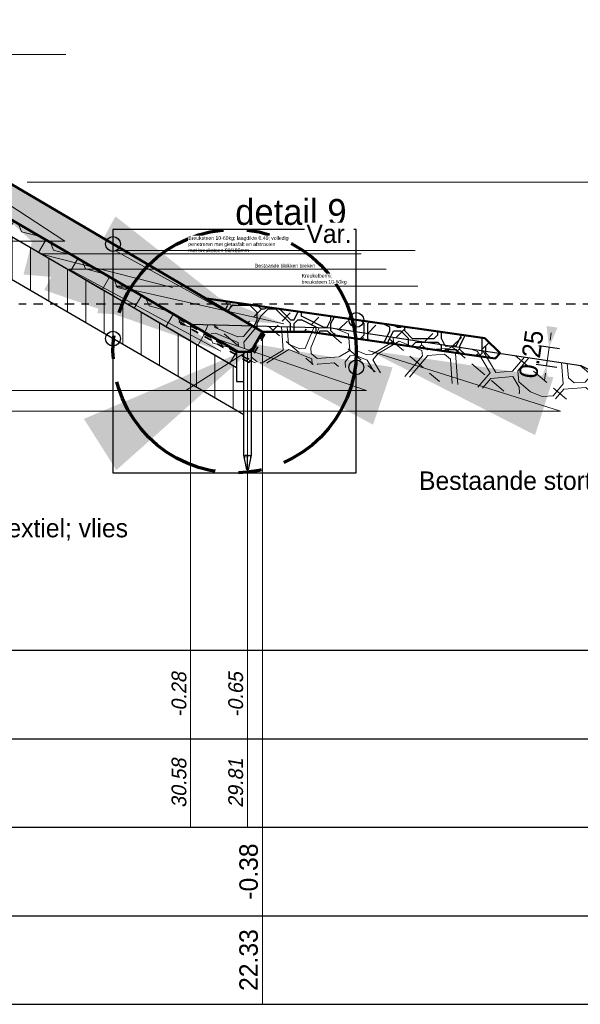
# Model space of a CAD drawing. Header units: metres. Extents: x 132 to 905, y -50 to 63.
# Tile 39 of 87: x 535 to 543, y -48 to -35. Entities that reach past the tile are written whole.
import ezdxf
from ezdxf.enums import TextEntityAlignment as Align

# ---------------------------------------------------------------- set-up
doc = ezdxf.new("R2010")
doc.units = ezdxf.units.M
doc.header["$LTSCALE"] = 0.1
for name, pattern in [('CENTER2', [28.575, 19.05, -3.175, 3.175, -3.175]), ('geotextiel', [0.2, -0.1, 0.1]), ('NAP', [20, 12.5, -2.5, 2.5, -2.5])]:
    doc.linetypes.add(name, pattern=pattern)
for name, color, linetype, lineweight in [('DP-BS-arcering_haringmanblokken', 25, 'Continuous', 0), ('DP-BS-arcering_klei', 253, 'Continuous', 0), ('DP-BS-arcering_kreukelberm', 253, 'Continuous', 0), ('DP-BS-Matenbalk_verlenglijnen', 253, 'Continuous', 0), ('DP-BS-profiel', 2, 'Continuous', 25), ('DP-NAP-lijn', 6, 'NAP', 25), ('DP-NW-arcering_kreukelberm', 2, 'Continuous', 25), ('DP-NW-arcering_overlaging', 1, 'Continuous', 18), ('DP-NW-Geotextiel', 3, 'geotextiel', 35), ('DP-NW-Geotextiel_detail', 150, 'geotextiel', 35), ('DP-NW-Matenbalk_verlenglijnen', 135, 'Continuous', 0), ('DP-NW-Profiel', 4, 'Continuous', 50), ('DP-Waterlijn', 1, 'Continuous', 13), ('DP-Waterlijn_tekst', 7, 'Continuous', 35), ('Plts-Detail', 5, 'CENTER2', 70), ('TL-2.5 mm tekst_schaaldp', 7, 'Continuous', 25), ('TL-2.5mm Tekst', 7, 'Continuous', 25), ('TL-5.0mm Tekst', 4, 'Continuous', 50)]:
    doc.layers.add(name, color=color, linetype=linetype, lineweight=lineweight)
for name, color, linetype in [('DP-BS-KANT-KREUKELBERM', 255, 'Continuous'), ('DP-BS-TEENSCHOT-GECONSTRUEERD', 198, 'Continuous'), ('DP-Matenbalk', 1, 'Continuous'), ('DP-Matenbalk_bestaandehoogten', 6, 'Continuous'), ('DP-Matenbalk_nwhoogten', 7, 'Continuous'), ('DP-NW-Maatvoering', 7, 'Continuous')]:
    doc.layers.add(name, color=color, linetype=linetype)
doc.layers.add('TO-Viewport', color=152, linetype='Continuous', plot=False)
doc.styles.add('dp-besthgt', font='StagCAD.ttf', dxfattribs={"oblique": 10, "height": 0.2})
doc.styles.add('Ontwnota-dwp-Bruinissepolder tot Grevelingendam$0$dp-nwhgt', font='StagCAD.ttf', dxfattribs={"height": 0.25})
doc.styles.add('Ontwnota-dwp-Bruinissepolder tot Grevelingendam$0$StagCAD', font='StagCAD.ttf')
doc.styles.add('StagCAD', font='StagCAD.ttf')
doc.dimstyles.new('GM-maatvoering', dxfattribs={"dimtxt": 2.5, "dimasz": 2.5, "dimexe": 1, "dimexo": 0, "dimgap": 1, "dimtad": 1, "dimrnd": 0.001, "dimzin": 1, "dimdsep": 46, "dimtxsty": 'StagCAD', "dimcen": 0.09, "dimclrd": 1, "dimclre": 1, "dimclrt": 7, "dimazin": 0, "dimtfac": 1, "dimtix": 1, "dimtmove": 0, "dimatfit": 3, "dimfxl": 1, "dimfxlon": 1, "dimtvp": 0.83, "dimtolj": 1, "dimtzin": 0, "dimlwd": 15, "dimlwe": 15, "dimarcsym": 0})
doc.dimstyles.new('leader 1_100', dxfattribs={"dimscale": 0.1, "dimtxt": 2.5, "dimasz": 2, "dimexe": 0, "dimexo": 0, "dimgap": 1, "dimtad": 1, "dimrnd": 0.001, "dimzin": 1, "dimdsep": 46, "dimtxsty": 'StagCAD', "dimblk": 'RAD_PIJL', "dimcen": 0.09, "dimse1": 1, "dimse2": 1, "dimclrd": 1, "dimclre": 1, "dimclrt": 7, "dimazin": 0, "dimtfac": 1, "dimtix": 1, "dimtmove": 0, "dimatfit": 0, "dimfxl": 1, "dimtvp": 0.83, "dimtolj": 1, "dimtzin": 0, "dimlwd": 15, "dimarcsym": 0})
doc.dimstyles.new('maatv 1_100', dxfattribs={"dimscale": 0.1, "dimtxt": 2.5, "dimasz": 1, "dimexe": 0, "dimexo": 0, "dimgap": 1, "dimtad": 1, "dimrnd": 0.001, "dimzin": 1, "dimdsep": 46, "dimtxsty": 'StagCAD', "dimblk1": 'DIM_PIJL', "dimblk2": 'DIM_PIJL', "dimsah": 1, "dimcen": 0.09, "dimse1": 1, "dimse2": 1, "dimclrd": 1, "dimclre": 1, "dimclrt": 7, "dimazin": 0, "dimtfac": 1, "dimtix": 1, "dimtmove": 0, "dimatfit": 3, "dimldrblk": 'RAD_PIJL', "dimfxl": 1, "dimtvp": 0.83, "dimtolj": 1, "dimtzin": 0, "dimlwd": 15, "dimlwe": 5, "dimarcsym": 0})
doc.dimstyles.new('Ontwnota-dwp-Bruinissepolder tot Grevelingendam$0$GM-maatvoering', dxfattribs={"dimtxt": 2.5, "dimasz": 1, "dimexe": 0, "dimexo": 0, "dimgap": 1, "dimtad": 1, "dimrnd": 0.001, "dimzin": 1, "dimdsep": 46, "dimtxsty": 'Ontwnota-dwp-Bruinissepolder tot Grevelingendam$0$StagCAD', "dimblk1": 'Ontwnota-dwp-Bruinissepolder tot Grevelingendam$0$DIM_PIJL', "dimblk2": 'Ontwnota-dwp-Bruinissepolder tot Grevelingendam$0$DIM_PIJL', "dimsah": 1, "dimcen": 0.09, "dimse1": 1, "dimse2": 1, "dimclrd": 1, "dimclre": 1, "dimclrt": 7, "dimazin": 0, "dimtfac": 1, "dimtix": 1, "dimtmove": 0, "dimatfit": 3, "dimldrblk": 'Ontwnota-dwp-Bruinissepolder tot Grevelingendam$0$RAD_PIJL', "dimfxl": 1, "dimtvp": 0.83, "dimtolj": 1, "dimtzin": 0, "dimlwd": 15, "dimarcsym": 0})

# ---------------------------------------------------------------- blocks, each defined once
blk = doc.blocks.new('HB-20-50')
blk.add_lwpolyline([(0, 0), (0.5, 0), (0.5, 0.18), (0.48, 0.2), (0.02, 0.2), (0, 0.18)], close=True)
blk.add_lwpolyline([(0.43, 0.2), (0.34, 0.13), (0.09, 0.2)])
blk = doc.blocks.new('*U66')
at = {"layer": 'DP-Matenbalk'}
for p, q in [((6, -4.7), (59.862, -4.7)), ((6, -5.9), (59.862, -5.9)), ((6, -7.1), (59.862, -7.1)), ((6, -8.3), (59.862, -8.3)), ((6, -9.5), (59.862, -9.5))]:
    blk.add_line(p, q, dxfattribs=at)
at = {"layer": 'TL-2.5 mm tekst_schaaldp', "style": 'StagCAD', "width": 0.96}
blk.add_attdef('SCHAAL', (-0.05, -11.124), '', height=0.25, dxfattribs=at)
at = {"layer": 'TL-2.5mm Tekst', "lineweight": 35, "style": 'StagCAD', "width": 0.96}
blk.add_attdef('GEBIEDDWP', (7.116, -10.535), '', height=0.25, dxfattribs=at)
at = {"layer": 'TL-5.0mm Tekst', "style": 'StagCAD', "width": 0.96}
blk.add_attdef('OMSCHRIJVING', (-0.05, -10.535), '', height=0.5, dxfattribs=at)
blk = doc.blocks.new('*U65')
at = {"layer": 'DP-NAP-lijn'}
blk.add_line((0, 0), (597.91, 0), dxfattribs=at)
at = {"layer": 'DP-NAP-lijn', "style": 'StagCAD'}
blk.add_attdef('NAPLIJN', (6.25, 1), '', height=2.5, dxfattribs=at)
at = {"layer": 'DP-Waterlijn_tekst', "style": 'StagCAD'}
blk.add_attdef('WP', text='', height=2.5, dxfattribs=at).set_placement((11.17, 16.5), align=Align.BOTTOM_CENTER)
blk = doc.blocks.new('dp784-08')
at = {"layer": 'DP-BS-arcering_klei'}
h = blk.add_hatch(dxfattribs=at)
h.set_pattern_fill('_USER', color=251, scale=2.5, angle=90, pattern_type=0)
h.set_pattern_definition([(90, (-492.39817, 21.9338), (-0.25, 0), [])])
h.paths.add_polyline_path([(36.161, -14.269), (33.367, -14.101), (33.367, -15.173), (39.13, -15.52), (41.347, -15.788), (45.846, -18.407), (45.846, -17.953), (45.746, -17.953), (45.746, -17.77), (40.469, -14.698), (40.368, -14.871), (40.282, -14.821), (40.346, -14.711), (39.239, -14.577), (39.213, -14.523), (36.157, -14.339)])
at = {"layer": 'DP-BS-arcering_kreukelberm'}
h = blk.add_hatch(dxfattribs=at)
h.set_pattern_fill('NATUURST', color=251, scale=0.15, angle=94.44, style=0, pattern_type=2)
h.set_pattern_definition([(94.44, (354.1764, 34.141), (-1.611621, 1.379376), [0.075, -0.075, 0.15, -1.2]), (94.44, (354.1481, 33.537), (-1.611621, 1.379376), [0.375, -1.125]), (94.44, (354.0791, 33.4565), (-1.611621, 1.379376), [0.375, -1.125]), (94.44, (353.653, 34.1004), (-1.611621, 1.379376), [0.075, -1.425]), (94.44, (353.5615, 33.341), (-1.611621, 1.379376), [0.225, -1.275]), (94.44, (353.4867, 33.3352), (-1.611621, 1.379376), [0.225, -1.275]), (94.44, (353.3423, 34.2267), (-1.611621, 1.379376), [0.45, -1.05]), (94.44, (353.2733, 34.1461), (-1.611621, 1.379376), [0.45, -1.05]), (94.44, (353.1528, 33.7607), (-1.611621, 1.379376), [0.15, -1.35]), (94.44, (353.0722, 33.8296), (-1.611621, 1.379376), [0.075, -1.425]), (94.44, (352.9749, 33.145), (-1.611621, 1.379376), [0.075, -0.075, 0.075, -1.275]), (184.44, (353.274, 33.1683), (-1.379376, -1.611621), [0.225, -1.275]), (184.44, (353.7916, 33.2837), (-1.379376, -1.611621), [0.075, -0.15, 0.075, -0.15, 0.3, -0.75]), (184.44, (352.8827, 33.3636), (-1.379376, -1.611621), [0.075, -1.425]), (184.44, (353.5383, 33.6401), (-1.379376, -1.611621), [0.075, -1.425]), (184.44, (353.1586, 33.6859), (-1.379376, -1.611621), [0.075, -1.425]), (184.44, (353.9695, 33.8993), (-1.379376, -1.611621), [0.15, -1.35]), (184.44, (354.0385, 33.9799), (-1.379376, -1.611621), [0.225, -1.275]), (184.44, (353.1354, 33.985), (-1.379376, -1.611621), [0.15, -0.075, 0.15, -1.125]), (184.44, (353.5782, 34.0946), (-1.379376, -1.611621), [0.3, -1.2]), (184.44, (353.5724, 34.1694), (-1.379376, -1.611621), [0.15, -1.35]), (184.44, (354.0842, 34.3596), (-1.379376, -1.611621), [0.3, -1.2]), (184.44, (354.0784, 34.4343), (-1.379376, -1.611621), [0.225, -1.275]), (139.44, (354.0501, 33.8303), (-1.4954984, -0.1161226), [0.106066, -2.015254]), (139.44, (353.6588, 34.0256), (-1.4954984, -0.1161226), [0.106066, -2.015254]), (139.44, (353.4229, 34.1578), (-1.4954984, -0.1161226), [0.106066, -2.015254]), (139.44, (353.3546, 33.0993), (-1.4954984, -0.1161226), [0.106066, -2.015254]), (139.44, (353.0439, 33.2256), (-1.4954984, -0.1161226), [0.106066, -2.015254]), (139.44, (353.8142, 33.9625), (-1.4954984, -0.1161226), [0.2121315, -1.909189]), (139.44, (352.8305, 34.0365), (-1.4954984, -0.1161226), [0.2121315, -1.909189]), (229.44, (354.257, 34.0721), (0.1161226, -1.4954984), [0.2121315, -1.909189]), (229.44, (354.1764, 34.141), (0.1161226, -1.4954984), [0.2121315, -1.909189]), (229.44, (353.7851, 34.3363), (0.1161226, -1.4954984), [0.2121315, -1.909189]), (229.44, (353.2791, 34.0714), (0.1161226, -1.4954984), [0.2121315, -1.909189]), (229.44, (353.2733, 34.1461), (0.1161226, -1.4954984), [0.2121315, -1.909189]), (229.44, (353.7452, 33.8819), (0.1161226, -1.4954984), [0.318198, -1.803122]), (229.44, (353.7793, 34.4111), (0.1161226, -1.4954984), [0.318198, -1.803122]), (229.44, (353.82, 33.8877), (0.1161226, -1.4954984), [0.424264, -1.697056]), (229.44, (352.9749, 33.145), (0.1161226, -1.4954984), [0.424264, -1.697056]), (229.44, (353.0497, 33.1508), (0.1161226, -1.4954984), [0.424264, -1.697056]), (229.44, (353.8664, 33.2895), (0.1161226, -1.4954984), [0.106066, -2.015254]), (229.44, (353.4925, 33.2605), (0.1161226, -1.4954984), [0.106066, -2.015254]), (121.00505, (354.1706, 34.2158), (-0.1161226, 1.4954984), [0.167705, -3.186397]), (121.00505, (353.7452, 33.8819), (-0.1161226, 1.4954984), [0.167705, -3.186397]), (121.00505, (353.8541, 34.4169), (-0.1161226, 1.4954984), [0.33541, -3.018692]), (121.00505, (353.7793, 34.4111), (-0.1161226, 1.4954984), [0.33541, -3.018692]), (157.87495, (353.0664, 33.9044), (-1.4954984, -0.1161226), [0.1677, -1.677, 0.3354, -1.174002]), (157.87495, (353.72266, 33.2031), (-1.4954984, -0.1161226), [0.167705, -3.186397]), (157.87495, (354.30345, 33.4739), (-1.4954984, -0.1161226), [0.167705, -3.186397]), (157.87495, (353.71686, 33.2779), (-1.4954984, -0.1161226), [0.167705, -3.186397]), (157.87495, (352.9858, 33.9734), (-1.4954984, -0.1161226), [0.167705, -3.186397]), (157.87495, (353.0664, 33.9044), (-1.4954984, -0.1161226), [0.167705, -3.186397]), (157.87495, (353.4635, 33.6343), (-1.4954984, -0.1161226), [0.33541, -3.018692]), (157.87495, (353.4693, 33.55956), (-1.4954984, -0.1161226), [0.33541, -3.018692]), (211.00505, (353.4867, 33.3352), (-1.4954984, -0.1161226), [0.167705, -3.186397]), (211.00505, (354.1539, 33.46226), (-1.4954984, -0.1161226), [0.33541, -3.018692]), (211.00505, (354.0791, 33.45646), (-1.4954984, -0.1161226), [0.33541, -3.018692]), (247.87495, (353.0838, 33.6801), (0.1161226, -1.4954984), [0.33541, -3.018692]), (247.87495, (353.0722, 33.8296), (0.1161226, -1.4954984), [0.503115, -2.850987]), (139.44, (354.3068, 33.43046), (-0.3048019, -0.3561213), [0.234375, -0.1171875])])
h.paths.add_polyline_path([(45.125, -17.177), (47.025, -17.229), (50.415, -17.738), (51.717, -18.401), (51.49, -18.846), (50.26, -18.22), (46.981, -17.728), (45.946, -17.7), (45.946, -17.553)])
at = {"layer": 'DP-BS-KANT-KREUKELBERM'}
blk.add_point((45.125, -17.177), dxfattribs=at)
at = {"layer": 'DP-BS-Matenbalk_verlenglijnen'}
for points in [[(45.125, -17.177, 0), (45.125, -24, 0)], [(45.125, -17.177, 0), (45.125, -24, 0)], [(45.896, -17.553, 0), (45.896, -24, 0)]]:
    blk.add_polyline3d(points, dxfattribs=at)
at = {"layer": 'DP-BS-profiel', "color": 1}
for p, q in [((45.771, -17.553), (40.483, -14.475)), ((45.846, -17.553), (45.946, -17.553)), ((45.896, -19.153), (45.896, -18.993))]:
    blk.add_line(p, q, dxfattribs=at)
for points in [[(45.846, -18.407), (41.347, -15.788), (39.117, -15.519), (33.367, -15.173), (33.367, -14.581)], [(45.746, -17.77), (40.469, -14.698)], [(45.124, -17.177), (47.025, -17.229), (50.415, -17.738), (51.717, -18.401)]]:
    blk.add_lwpolyline(points, dxfattribs=at)
for points in [[(45.746, -17.953), (45.846, -17.953), (45.846, -17.553), (45.746, -17.553)], [(45.846, -18.953), (45.846, -17.553), (45.856, -17.543), (45.936, -17.543), (45.946, -17.553), (45.946, -18.953), (45.906, -19.153), (45.886, -19.153)]]:
    blk.add_lwpolyline(points, close=True, dxfattribs=at)
blk.add_ellipse((45.875, -18.993), major_axis=(0, 0.04), ratio=0.525, start_param=4.712389, end_param=7.853982, dxfattribs=at)
at = {"layer": 'DP-BS-profiel', "color": 1, "extrusion": (0, 0, -1)}
blk.add_ellipse((45.917, -18.993), major_axis=(0, 0.04), ratio=0.525, start_param=4.712389, end_param=7.853982, dxfattribs=at)
at = {"layer": 'DP-BS-TEENSCHOT-GECONSTRUEERD'}
blk.add_point((46.035, -17.413), dxfattribs=at)
at = {"layer": 'DP-Waterlijn'}
blk.add_line((42.909, -15.25), (59.862, -15.25), dxfattribs=at)
at = {"layer": 'DP-BS-arcering_haringmanblokken', "xscale": -1, "rotation": 329.7950365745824}
for p in [(43.062, -16.208), (43.494, -16.459), (43.926, -16.711), (44.358, -16.962), (44.79, -17.214), (45.222, -17.465), (45.654, -17.717)]:
    blk.add_blockref('HB-20-50', p, dxfattribs=at)
at = {"layer": 'DP-Matenbalk'}
blk.add_blockref('*U66', (0, -16.9), dxfattribs=at)
at = {"layer": 'DP-NAP-lijn', "ltscale": 4, "xscale": 0.0999999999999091, "yscale": 0.0999999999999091, "zscale": 0.0999999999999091}
blk.add_blockref('*U65', (0.07, -16.9), dxfattribs=at)
at = {"layer": 'DP-Matenbalk_bestaandehoogten', "style": 'dp-besthgt', "oblique": 10}
for s, p in [('-0.28', (45.127, -22.2)), ('-0.65', (45.896, -22.2)), ('30.58', (45.127, -23.4)), ('29.81', (45.896, -23.4))]:
    blk.add_text(s, height=0.2, rotation=90, dxfattribs=at).set_placement(p, align=Align.BOTTOM_CENTER)
blk = doc.blocks.new('Ontwnota-dwp-Bruinissepolder tot Grevelingendam$0$DIM_PIJL')
at = {"color": 1}
blk.add_line((0, 1.414), (0, -1.414), dxfattribs=at)
at = {"color": 1, "linetype": 'ByBlock'}
blk.add_solid([(-2.828, -0.75), (-2.828, 0.75), (0, 0)], dxfattribs=at)
blk = doc.blocks.new('*D114')
at = {"layer": 'Defpoints', "color": 0, "transparency": 16777216}
for p in [(538.496, -31.699), (533.591, -36.334), (538.496, -39.215)]:
    blk.add_point(p, dxfattribs=at)
at = {"layer": 'DP-NW-Maatvoering', "color": 1, "lineweight": 15, "transparency": 16777216}
blk.add_line((533.691, -31.699), (538.396, -31.699), dxfattribs=at)
at = {"layer": 'DP-NW-Maatvoering', "color": 1, "lineweight": 15, "transparency": 16777216, "xscale": 0.1, "yscale": 0.1, "zscale": 0.1, "rotation": 180}
blk.add_blockref('Ontwnota-dwp-Bruinissepolder tot Grevelingendam$0$DIM_PIJL', (533.591, -31.699), dxfattribs=at)
at = {"layer": 'DP-NW-Maatvoering', "color": 1, "lineweight": 15, "transparency": 16777216, "xscale": 0.1, "yscale": 0.1, "zscale": 0.1}
blk.add_blockref('Ontwnota-dwp-Bruinissepolder tot Grevelingendam$0$DIM_PIJL', (538.496, -31.699), dxfattribs=at)
at = {"layer": 'DP-NW-Maatvoering', "color": 7, "transparency": 16777216, "insert": (536.043, -30.641), "char_height": 0.25, "attachment_point": 5, "style": 'Ontwnota-dwp-Bruinissepolder tot Grevelingendam$0$StagCAD'}
blk.add_mtext('\\A1;Breuksteen 10-60kg;\\Plaagdikte 0.40; volledig \\Ppenetreren met gietasfalt \\Pen afstrooien met\\Pbreuksteen 90/180mm', dxfattribs=at)
blk = doc.blocks.new('Ontwnota-dwp-Bruinissepolder tot Grevelingendam$0$RAD_PIJL')
at = {"color": 1, "linetype": 'Continuous'}
blk.add_solid([(-2.828, -0.75), (-2.828, 0.75), (0, 0)], dxfattribs=at)
blk = doc.blocks.new('RAD_PIJL')
at = {"color": 1, "linetype": 'Continuous'}
blk.add_solid([(-2.8284, -0.75), (-2.8284, 0.75), (0, 0)], dxfattribs=at)
blk = doc.blocks.new('DIM_PIJL')
at = {"color": 1}
blk.add_line((0, 1.414), (0, -1.414), dxfattribs=at)
at = {"color": 1, "linetype": 'ByBlock'}
blk.add_solid([(-2.828, -0.75), (-2.828, 0.75), (0, 0)], dxfattribs=at)
blk = doc.blocks.new('*D166')
at = {"layer": 'Defpoints', "color": 0, "transparency": 16777216}
for p in [(541.515, -39.303), (542.384, -39.427), (541.261, -39.519)]:
    blk.add_point(p, dxfattribs=at)
at = {"layer": 'DP-NW-Maatvoering', "color": 1, "lineweight": 15, "transparency": 16777216}
for p, q in [((542.398, -39.328), (542.412, -39.229)), ((542.348, -39.675), (542.384, -39.427)), ((542.334, -39.774), (542.32, -39.873))]:
    blk.add_line(p, q, dxfattribs=at)
at = {"layer": 'DP-NW-Maatvoering', "color": 1, "lineweight": 15, "transparency": 16777216, "xscale": 0.1, "yscale": 0.1, "zscale": 0.1}
for p, rotation in [((542.384, -39.427), 261.8698976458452), ((542.348, -39.675), 81.86989764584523)]:
    blk.add_blockref('DIM_PIJL', p, dxfattribs=dict(at, rotation=rotation))
at = {"layer": 'DP-NW-Maatvoering', "color": 7, "transparency": 16777216, "insert": (542.143, -39.519), "char_height": 0.25, "attachment_point": 5, "rotation": 81.8699, "style": 'StagCAD'}
blk.add_mtext('\\A1;0.25', dxfattribs=at)
blk = doc.blocks.new('Ontwnota-dwp-Bruinissepolder tot Grevelingendam$0$NWHO')
at = {"layer": 'DP-Matenbalk_nwhoogten', "style": 'Ontwnota-dwp-Bruinissepolder tot Grevelingendam$0$dp-nwhgt'}
for tag, p in [('AFSTAND', (0.6, -0.013)), ('HOOGTE', (1.8, -0.013))]:
    blk.add_attdef(tag, text='', height=0.25, dxfattribs=at).set_placement(p, align=Align.BOTTOM_CENTER)
blk = doc.blocks.new('*D287')
at = {"layer": 'Defpoints', "color": 0, "transparency": 16777216}
for p in [(541.719, -31.699), (538.496, -39.215), (541.719, -39.507)]:
    blk.add_point(p, dxfattribs=at)
at = {"layer": 'DP-NW-Maatvoering', "color": 1, "lineweight": 15, "transparency": 16777216}
blk.add_line((538.596, -31.699), (541.619, -31.699), dxfattribs=at)
at = {"layer": 'DP-NW-Maatvoering', "color": 1, "lineweight": 15, "transparency": 16777216, "xscale": 0.1, "yscale": 0.1, "zscale": 0.1, "rotation": 180}
blk.add_blockref('Ontwnota-dwp-Bruinissepolder tot Grevelingendam$0$DIM_PIJL', (538.496, -31.699), dxfattribs=at)
at = {"layer": 'DP-NW-Maatvoering', "color": 1, "lineweight": 15, "transparency": 16777216, "xscale": 0.1, "yscale": 0.1, "zscale": 0.1}
blk.add_blockref('Ontwnota-dwp-Bruinissepolder tot Grevelingendam$0$DIM_PIJL', (541.719, -31.699), dxfattribs=at)
at = {"layer": 'DP-NW-Maatvoering', "color": 7, "transparency": 16777216, "insert": (540.108, -31.228), "char_height": 0.25, "attachment_point": 5, "style": 'Ontwnota-dwp-Bruinissepolder tot Grevelingendam$0$StagCAD'}
blk.add_mtext('\\A1;Kreukelberm;\\Pbreuksteen 10-60kg', dxfattribs=at)

msp = doc.modelspace()

# ---------------------------------------------------------------- hatches: boundary and pattern name
at = {"layer": 'DP-NW-arcering_kreukelberm'}
h = msp.add_hatch(dxfattribs=at)
h.set_pattern_fill('NATUURST', color=256, scale=0.1, style=0, pattern_type=2)
h.set_pattern_definition([(0, (537.4752, -39.9048), (1, 1), [0.05, -0.05, 0.1, -0.8]), (0, (537.0752, -39.8548), (1, 1), [0.25, -0.75]), (0, (537.0252, -39.8048), (1, 1), [0.25, -0.75]), (0, (537.4752, -39.5548), (1, 1), [0.05, -0.95]), (0, (536.9752, -39.4548), (1, 1), [0.15, -0.85]), (0, (536.9752, -39.4048), (1, 1), [0.15, -0.85]), (0, (537.5752, -39.3548), (1, 1), [0.3, -0.7]), (0, (537.5252, -39.3048), (1, 1), [0.3, -0.7]), (0, (537.2752, -39.2048), (1, 1), [0.1, -0.9]), (0, (537.3252, -39.1548), (1, 1), [0.05, -0.95]), (0, (536.8752, -39.0548), (1, 1), [0.05, -0.05, 0.05, -0.85]), (90, (536.8752, -39.2548), (-1, 1), [0.15, -0.85]), (90, (536.9252, -39.6048), (-1, 1), [0.05, -0.1, 0.05, -0.1, 0.2, -0.5]), (90, (537.0252, -39.0048), (-1, 1), [0.05, -0.95]), (90, (537.1752, -39.4548), (-1, 1), [0.05, -0.95]), (90, (537.2252, -39.2048), (-1, 1), [0.05, -0.95]), (90, (537.3252, -39.7548), (-1, 1), [0.1, -0.9]), (90, (537.3752, -39.8048), (-1, 1), [0.15, -0.85]), (90, (537.4252, -39.2048), (-1, 1), [0.1, -0.05, 0.1, -0.75]), (90, (537.4752, -39.5048), (-1, 1), [0.2, -0.8]), (90, (537.5252, -39.5048), (-1, 1), [0.1, -0.9]), (90, (537.6252, -39.8548), (-1, 1), [0.2, -0.8]), (90, (537.6752, -39.8548), (-1, 1), [0.15, -0.85]), (45, (537.2752, -39.8048), (0, 1), [0.07071, -1.3435]), (45, (537.4252, -39.5548), (0, 1), [0.07071, -1.3435]), (45, (537.5252, -39.4048), (0, 1), [0.07071, -1.3435]), (45, (536.8252, -39.3048), (0, 1), [0.07071, -1.3435]), (45, (536.9252, -39.1048), (0, 1), [0.07071, -1.3435]), (45, (537.3752, -39.6548), (0, 1), [0.14142, -1.2728]), (45, (537.4752, -39.0048), (0, 1), [0.14142, -1.2728]), (135, (537.4252, -39.9548), (-1, 0), [0.14142, -1.2728]), (135, (537.4752, -39.9048), (-1, 0), [0.14142, -1.2728]), (135, (537.6252, -39.6548), (-1, 0), [0.14142, -1.2728]), (135, (537.4752, -39.3048), (-1, 0), [0.14142, -1.2728]), (135, (537.5252, -39.3048), (-1, 0), [0.14142, -1.2728]), (135, (537.3252, -39.6048), (-1, 0), [0.21213, -1.20208]), (135, (537.6752, -39.6548), (-1, 0), [0.21213, -1.20208]), (135, (537.3252, -39.6548), (-1, 0), [0.28284, -1.13137]), (135, (536.8752, -39.0548), (-1, 0), [0.28284, -1.13137]), (135, (536.8752, -39.1048), (-1, 0), [0.28284, -1.13137]), (135, (536.9252, -39.6548), (-1, 0), [0.07071, -1.3435]), (135, (536.9252, -39.4048), (-1, 0), [0.07071, -1.3435]), (26.565, (537.52522, -39.9048), (1, 4e-10), [0.1118, -2.12426]), (26.565, (537.32522, -39.6048), (1, 4e-10), [0.1118, -2.12426]), (26.565, (537.67522, -39.7048), (1, 4e-10), [0.2236, -2.01246]), (26.565, (537.67522, -39.6548), (1, 4e-10), [0.2236, -2.01246]), (63.435, (537.37522, -39.1548), (5e-11, 1), [0.1118, -1.118, 0.2236, -0.78267]), (63.435, (536.87522, -39.5548), (5e-11, 1), [0.1118, -2.12426]), (63.435, (537.02522, -39.9548), (5e-11, 1), [0.1118, -2.12426]), (63.435, (536.92522, -39.5548), (5e-11, 1), [0.1118, -2.12426]), (63.435, (537.42522, -39.1048), (5e-11, 1), [0.1118, -2.12426]), (63.435, (537.37522, -39.1548), (5e-11, 1), [0.1118, -2.12426]), (63.435, (537.17522, -39.4048), (5e-11, 1), [0.2236, -2.01246]), (63.435, (537.12522, -39.4048), (5e-11, 1), [0.2236, -2.01246]), (116.565, (536.97522, -39.4048), (-4e-10, 1), [0.1118, -2.12426]), (116.565, (537.02522, -39.8548), (-4e-10, 1), [0.2236, -2.01246]), (116.565, (537.02522, -39.8048), (-4e-10, 1), [0.2236, -2.01246]), (153.435, (537.22522, -39.1548), (-1, 5e-11), [0.2236, -2.01246]), (153.435, (537.32522, -39.1548), (-1, 5e-11), [0.33541, -1.90066]), (45, (536.9962, -39.95478), (-0.22097, 0.22097), [0.15625, -0.078125])])
h.paths.add_polyline_path([(537.723, -38.761), (538.496, -39.216), (539.134, -39.216), (541.652, -39.575), (541.719, -39.507), (541.515, -39.303)])
at = {"layer": 'DP-NW-arcering_overlaging'}
h = msp.add_hatch(dxfattribs=at)
h.set_pattern_fill('NATUURST', color=256, scale=0.05, angle=90, style=0, pattern_type=2)
h.set_pattern_definition([(90, (525.1256, -40.2818), (-0.5, 0.5), [0.025, -0.025, 0.05, -0.4]), (90, (525.1006, -40.4818), (-0.5, 0.5), [0.125, -0.375]), (90, (525.0756, -40.5068), (-0.5, 0.5), [0.125, -0.375]), (90, (524.9506, -40.2818), (-0.5, 0.5), [0.025, -0.475]), (90, (524.9006, -40.5318), (-0.5, 0.5), [0.075, -0.425]), (90, (524.8756, -40.5318), (-0.5, 0.5), [0.075, -0.425]), (90, (524.8506, -40.2318), (-0.5, 0.5), [0.15, -0.35]), (90, (524.8256, -40.2568), (-0.5, 0.5), [0.15, -0.35]), (90, (524.7756, -40.3818), (-0.5, 0.5), [0.05, -0.45]), (90, (524.7506, -40.3568), (-0.5, 0.5), [0.025, -0.475]), (90, (524.7006, -40.5818), (-0.5, 0.5), [0.025, -0.025, 0.025, -0.425]), (180, (524.8006, -40.5818), (-0.5, -0.5), [0.075, -0.425]), (180, (524.9756, -40.5568), (-0.5, -0.5), [0.025, -0.05, 0.025, -0.05, 0.1, -0.25]), (180, (524.6756, -40.5068), (-0.5, -0.5), [0.025, -0.475]), (180, (524.9006, -40.4318), (-0.5, -0.5), [0.025, -0.475]), (180, (524.7756, -40.4068), (-0.5, -0.5), [0.025, -0.475]), (180, (525.0506, -40.3568), (-0.5, -0.5), [0.05, -0.45]), (180, (525.0756, -40.3318), (-0.5, -0.5), [0.075, -0.425]), (180, (524.7756, -40.3068), (-0.5, -0.5), [0.05, -0.025, 0.05, -0.375]), (180, (524.9256, -40.2818), (-0.5, -0.5), [0.1, -0.4]), (180, (524.9256, -40.2568), (-0.5, -0.5), [0.05, -0.45]), (180, (525.1006, -40.2068), (-0.5, -0.5), [0.1, -0.4]), (180, (525.1006, -40.1818), (-0.5, -0.5), [0.075, -0.425]), (135, (525.0756, -40.3818), (-0.5, 0), [0.035355, -0.671751]), (135, (524.9506, -40.3068), (-0.5, 0), [0.035355, -0.671751]), (135, (524.8756, -40.2568), (-0.5, 0), [0.035355, -0.671751]), (135, (524.8256, -40.6068), (-0.5, 0), [0.035355, -0.671751]), (135, (524.7256, -40.5568), (-0.5, 0), [0.035355, -0.671751]), (135, (525.0006, -40.3318), (-0.5, 0), [0.07071, -0.636396]), (135, (524.6756, -40.2818), (-0.5, 0), [0.07071, -0.636396]), (225, (525.1506, -40.3068), (0, -0.5), [0.07071, -0.636396]), (225, (525.1256, -40.2818), (0, -0.5), [0.07071, -0.636396]), (225, (525.0006, -40.2068), (0, -0.5), [0.07071, -0.636396]), (225, (524.8256, -40.2818), (0, -0.5), [0.07071, -0.636396]), (225, (524.8256, -40.2568), (0, -0.5), [0.07071, -0.636396]), (225, (524.9756, -40.3568), (0, -0.5), [0.106066, -0.60104]), (225, (525.0006, -40.1818), (0, -0.5), [0.106066, -0.60104]), (225, (525.0006, -40.3568), (0, -0.5), [0.141421, -0.565685]), (225, (524.7006, -40.5818), (0, -0.5), [0.141421, -0.565685]), (225, (524.7256, -40.5818), (0, -0.5), [0.141421, -0.565685]), (225, (525.0006, -40.5568), (0, -0.5), [0.035355, -0.671751]), (225, (524.8756, -40.5568), (0, -0.5), [0.035355, -0.671751]), (116.565, (525.1256, -40.2568), (-2e-10, 0.5), [0.055902, -1.062132]), (116.565, (524.9756, -40.3568), (-2e-10, 0.5), [0.055902, -1.062132]), (116.565, (525.0256, -40.1818), (-2e-10, 0.5), [0.111803, -1.00623]), (116.565, (525.0006, -40.1818), (-2e-10, 0.5), [0.111803, -1.00623]), (153.435, (524.7506, -40.3318), (-0.5, 3e-11), [0.0559, -0.559, 0.1118, -0.391334]), (153.435, (524.9506, -40.5818), (-0.5, 3e-11), [0.055902, -1.062132]), (153.435, (525.1506, -40.5068), (-0.5, 3e-11), [0.055902, -1.062132]), (153.435, (524.9506, -40.5568), (-0.5, 3e-11), [0.055902, -1.062132]), (153.435, (524.7256, -40.3068), (-0.5, 3e-11), [0.055902, -1.062132]), (153.435, (524.7506, -40.3318), (-0.5, 3e-11), [0.055902, -1.062132]), (153.435, (524.8756, -40.4318), (-0.5, 3e-11), [0.111803, -1.00623]), (153.435, (524.8756, -40.4568), (-0.5, 3e-11), [0.111803, -1.00623]), (206.565, (524.8756, -40.5318), (-0.5, -2e-10), [0.055902, -1.062132]), (206.565, (525.1006, -40.5068), (-0.5, -2e-10), [0.111803, -1.00623]), (206.565, (525.0756, -40.5068), (-0.5, -2e-10), [0.111803, -1.00623]), (243.435, (524.7506, -40.4068), (-3e-11, -0.5), [0.111803, -1.00623]), (243.435, (524.7506, -40.3568), (-3e-11, -0.5), [0.167705, -0.950329]), (135, (525.1506, -40.52132), (-0.1104854, -0.1104854), [0.078125, -0.0390625])])
h.paths.add_polyline_path([(533.591, -36.334), (538.497, -39.215), (538.338, -39.487), (538.169, -39.487), (537.523, -39.111), (533.787, -36.936), (533.669, -36.867), (533.591, -36.734)])

# ---------------------------------------------------------------- linework, layer by layer
at = {"layer": 'DP-NW-Geotextiel', "ltscale": 10}
for p, q in [((538.315, -39.63), (537.359, -39.074)), ((538.53, -39.245), (538.315, -39.63))]:
    msp.add_line(p, q, dxfattribs=at)
at = {"layer": 'DP-NW-Geotextiel_detail', "ltscale": 10}
for p, q in [((538.303, -39.589), (537.375, -39.048)), ((538.514, -39.225), (538.303, -39.589))]:
    msp.add_line(p, q, dxfattribs=at)
at = {"layer": 'DP-NW-Matenbalk_verlenglijnen'}
msp.add_line((538.496, -39.216), (538.496, -48.334), dxfattribs=at)
at = {"layer": 'DP-NW-Profiel'}
for p, q in [((533.593, -36.334), (538.496, -39.216)), ((533.787, -36.936), (538.169, -39.487)), ((537.706, -38.759), (541.515, -39.303)), ((538.338, -39.487), (538.496, -39.215)), ((538.496, -39.216), (539.134, -39.216)), ((539.134, -39.216), (541.652, -39.575)), ((541.515, -39.303), (541.719, -39.507)), ((538.338, -39.487), (538.169, -39.487)), ((541.719, -39.507), (541.652, -39.575))]:
    msp.add_line(p, q, dxfattribs=at)
at = {"layer": 'Plts-Detail'}
msp.add_circle((538.12, -39.478), 1.65, dxfattribs=at)
at = {"layer": 'TO-Viewport', "color": 251}
msp.add_lwpolyline([(536.47, -41.128), (539.77, -41.128), (539.77, -37.828), (536.47, -37.828)], close=True, dxfattribs=at)
for centre in [(536.47, -38.025), (539.77, -39.054), (536.47, -39.308), (539.77, -39.697)]:
    msp.add_circle(centre, 0.1, dxfattribs=at)

# ---------------------------------------------------------------- block references
msp.add_blockref('dp784-08', (492.398, -21.934))
at = {"layer": 'DP-Matenbalk_nwhoogten', "rotation": 90}
msp.add_blockref('Ontwnota-dwp-Bruinissepolder tot Grevelingendam$0$NWHO', (538.496, -48.334), dxfattribs=at).add_auto_attribs({'AFSTAND': '22.33', 'HOOGTE': '-0.38'})

# ---------------------------------------------------------------- texts
at = {"layer": 'Plts-Detail', "lineweight": 40, "style": 'StagCAD'}
msp.add_text('detail 9', height=0.35, dxfattribs=at).set_placement((538.129, -37.765))

# ---------------------------------------------------------------- dimensions: what is measured, and where the dimension line sits
at = {"layer": 'DP-NW-Maatvoering'}
dim = msp.add_linear_dim(base=(538.496, -31.699), p1=(533.591, -36.334), p2=(538.496, -39.215), text='Breuksteen 10-60kg;\\Plaagdikte 0.40; volledig \\Ppenetreren met gietasfalt \\Pen afstrooien met\\Pbreuksteen 90/180mm', dimstyle='Ontwnota-dwp-Bruinissepolder tot Grevelingendam$0$GM-maatvoering', override={"dimscale": 0, "dimtix": 1, "dimtofl": 1, "dimtmove": 0, "dimatfit": 3}, dxfattribs=at)
dim.commit()
dim.dimension.update_dxf_attribs({"geometry": '*D114', "text_midpoint": (536.043, -30.641)})
dim = msp.add_linear_dim(base=(542.384, -39.427), p1=(541.261, -39.519), p2=(541.515, -39.303), angle=81.8699, dimstyle='maatv 1_100', override={"dimscale": 0}, dxfattribs=at)
dim.commit()
dim.dimension.update_dxf_attribs({"geometry": '*D166', "text_midpoint": (542.366, -39.551), "dimtype": 160})

# ---------------------------------------------------------------- leaders
at = {"layer": 'DP-NW-Maatvoering', "annotation_type": 0, "has_hookline": 1}
for points, dimstyle, override, hookline_direction, text_width in [([(533.403, -36.034), (532.064, -34.846), (534.064, -34.846)], 'leader 1_100', {"dimscale": 0, "dimgap": 0.5}, 0, 4), ([(533.591, -36.334), (532.107, -35.455), (534.107, -35.455)], 'leader 1_100', {"dimscale": 0, "dimgap": 1, "dimtad": 1}, 0, 0.725), ([(534.246, -36.963), (535.817, -37.984), (533.817, -37.984)], 'leader 1_100', {"dimscale": 0, "dimgap": 1}, 1, 1.235), ([(537.931, -39.477), (535.874, -38.364), (538.374, -38.364)], 'GM-maatvoering', {"dimscale": 0}, 0, 0.8), ([(537.765, -39.275), (539.907, -40.009), (537.407, -40.009)], 'GM-maatvoering', {"dimscale": 0}, 1, 2.438), ([(539.936, -39.467), (542.537, -40.293), (540.037, -40.293)], 'GM-maatvoering', {"dimscale": 0}, 1, 5.025)]:
    msp.add_leader(points, dimstyle=dimstyle, override=override, dxfattribs=dict(at, hookline_direction=hookline_direction, text_width=text_width))
at = {"layer": 'DP-NW-Maatvoering'}
msp.add_leader([(538.409, -39.407), (537.457, -40.009)], dimstyle='GM-maatvoering', override={"dimscale": 0}, dxfattribs=at)

# ---------------------------------------------------------------- next in the draw order: texts
at = {"layer": 'DP-NW-Maatvoering', "color": 7, "bg_fill": 3, "box_fill_scale": 1.1, "bg_fill_color": 256, "bg_fill_transparency": 0}
for s, insert, char_height, attachment_point, style in [('\\A1;Bestaande blokken breken', (538.394, -38.344), 0.05, 7, 'Ontwnota-dwp-Bruinissepolder tot Grevelingendam$0$StagCAD'), ('\\A1;Bestaande stortsteen uitvlakken', (540.621, -41.362), 0.25, 7, 'StagCAD'), ('\\A1;Geotextiel; vlies', (536.674, -42.048), 0.25, 9, 'StagCAD')]:
    msp.add_mtext(s, dxfattribs=dict(at, insert=insert, char_height=char_height, attachment_point=attachment_point, style=style))

# ---------------------------------------------------------------- next in the draw order: leaders
at = {"layer": 'DP-NW-Maatvoering', "annotation_type": 0, "has_hookline": 1, "hookline_direction": 0, "text_width": 1.355}
msp.add_leader([(537.276, -38.616), (535.482, -38.156), (537.482, -38.156)], dimstyle='leader 1_100', override={"dimscale": 0, "dimgap": 1}, dxfattribs=at)

# ---------------------------------------------------------------- next in the draw order: texts
at = {"layer": 'DP-NW-Maatvoering', "color": 7, "insert": (537.492, -38.136), "char_height": 0.05, "attachment_point": 7, "style": 'StagCAD', "bg_fill": 3, "box_fill_scale": 1.1, "bg_fill_color": 256, "bg_fill_transparency": 0}
msp.add_mtext('Breuksteen 10-60kg; laagdikte 0.40; volledig\\Ppenetreren met gietasfalt en afstrooien\\Pmet breuksteen 90/180mm', dxfattribs=at)

# ---------------------------------------------------------------- next in the draw order: leaders
at = {"layer": 'DP-NW-Maatvoering', "annotation_type": 0, "has_hookline": 1, "hookline_direction": 0, "text_width": 0.595}
msp.add_leader([(538.787, -39.106), (536.509, -38.598), (539.009, -38.598)], dimstyle='GM-maatvoering', override={"dimscale": 0}, dxfattribs=at)

# ---------------------------------------------------------------- next in the draw order: texts
at = {"layer": 'DP-NW-Maatvoering', "color": 7, "insert": (539.029, -38.578), "char_height": 0.05, "attachment_point": 7, "style": 'StagCAD', "bg_fill": 3, "box_fill_scale": 1.1, "bg_fill_color": 256, "bg_fill_transparency": 0}
msp.add_mtext('\\A1;Kreukelberm;\\Pbreuksteen 10-60kg', dxfattribs=at)

# ---------------------------------------------------------------- next in the draw order: leaders
at = {"layer": 'DP-NW-Maatvoering', "annotation_type": 0, "has_hookline": 1, "hookline_direction": 0, "text_width": 0.575}
msp.add_leader([(538.496, -39.216), (536.494, -38.114), (538.994, -38.114)], dimstyle='GM-maatvoering', override={"dimscale": 0, "dimgap": 1, "dimtad": 1}, dxfattribs=at)

# ---------------------------------------------------------------- next in the draw order: texts
at = {"layer": 'DP-NW-Maatvoering', "color": 7, "insert": (539.094, -38.014), "char_height": 0.25, "attachment_point": 7, "style": 'StagCAD', "bg_fill": 3, "box_fill_scale": 1.1, "bg_fill_color": 256, "bg_fill_transparency": 0}
msp.add_mtext('\\A1;Var.', dxfattribs=at)

# ---------------------------------------------------------------- next in the draw order: dimensions: what is measured, and where the dimension line sits
at = {"layer": 'DP-NW-Maatvoering'}
dim = msp.add_linear_dim(base=(541.719, -31.699), p1=(538.496, -39.215), p2=(541.719, -39.507), text='Kreukelberm;\\Pbreuksteen 10-60kg', dimstyle='Ontwnota-dwp-Bruinissepolder tot Grevelingendam$0$GM-maatvoering', override={"dimscale": 0, "dimtix": 1, "dimtofl": 1, "dimtmove": 0, "dimatfit": 3}, dxfattribs=at)
dim.commit()
dim.dimension.update_dxf_attribs({"geometry": '*D287', "text_midpoint": (540.108, -31.228)})

doc.saveas('drawing.dxf')
